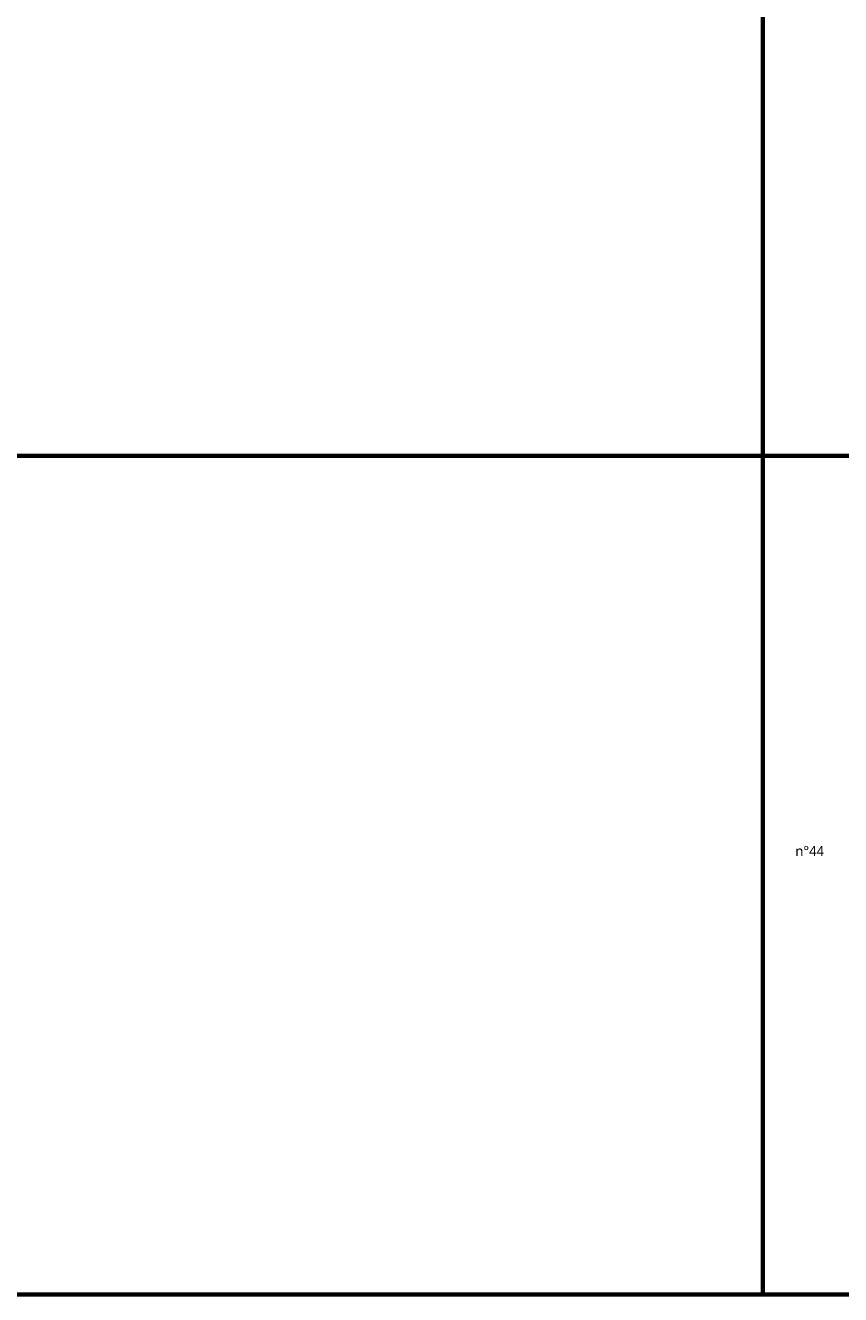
# Model space of a CAD drawing. Header units: millimetres. Extents: x -3314 to 21255525, y -15000 to 1735000.
# Tile 71 of 109: x 28219 to 29029, y 8850 to 10110. Entities that reach past the tile are written whole.
import ezdxf

# ---------------------------------------------------------------- set-up
doc = ezdxf.new("R2010")
doc.units = ezdxf.units.MM
doc.linetypes.add('CONTINU', pattern=[0])
doc.layers.add('Dessin_TEXTES', color=7, linetype='CONTINU')
doc.styles.add('Arial', font='segoeui.ttf')

msp = doc.modelspace()

# ---------------------------------------------------------------- linework, layer by layer
at = {"layer": 'Defpoints', "lineweight": 70}
for p, q in [((28951.8084, 12623.2321), (28951.8084, 8849.5166)), ((26061.2504, 9682.9455), (28951.8084, 9682.9455)), ((26061.2504, 9682.9455), (28951.8084, 9682.9455)), ((28951.8084, 9682.9455), (30473.5058, 9682.9455)), ((28951.8084, 9682.9455), (30473.5058, 9682.9455)), ((26061.2504, 8849.5166), (28951.8084, 8849.5166)), ((28951.8084, 8849.5166), (30473.5058, 8849.5166))]:
    msp.add_line(p, q, dxfattribs=at)

# ---------------------------------------------------------------- texts
at = {"layer": 'Dessin_TEXTES', "style": 'Arial'}
msp.add_text('n°44', height=10, dxfattribs=at).set_placement((28984.08, 9285.17))

doc.saveas('drawing.dxf')
